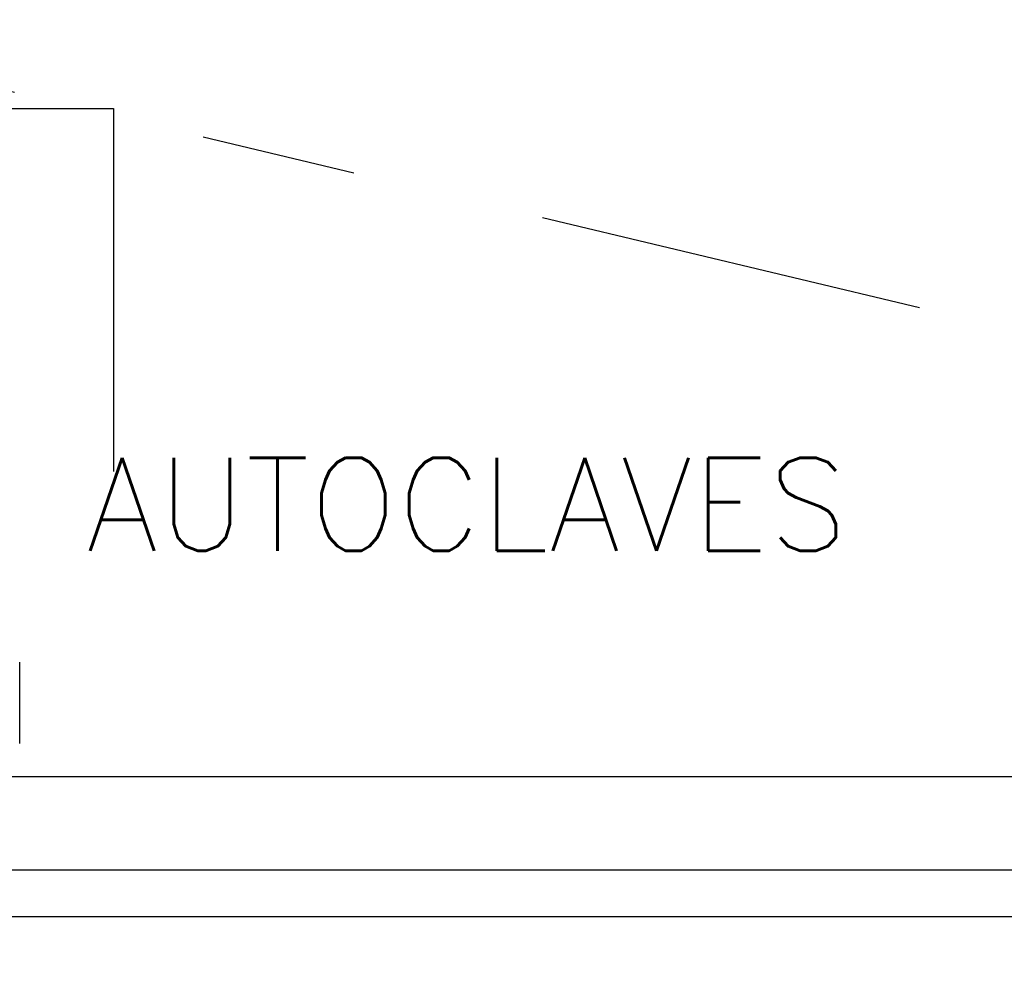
# Model space of a CAD drawing. Extents: x 40.7 to 137.4, y -250.8 to -221.5.
# Tile 169 of 256: x 62.085 to 62.72, y -239.756 to -239.135. Entities that reach past the tile are written whole.
import ezdxf

# ---------------------------------------------------------------- set-up
doc = ezdxf.new("R2010")
doc.units = 0
doc.header["$MEASUREMENT"] = 0
doc.linetypes.add('DASHDOT2', pattern=[0.5, 0.25, -0.125, 0, -0.125])
for name, color, linetype in [('AC-FRIGORÍFICA', 20, 'DASHDOT2'), ('ARC_EQUIP', 6, 'CONTINUOUS'), ('paredes1', 8, 'CONTINUOUS'), ('TEXTO', 4, 'CONTINUOUS')]:
    doc.layers.add(name, color=color, linetype=linetype)
doc.styles.add('ROMANS', font='romans')

msp = doc.modelspace()

# ---------------------------------------------------------------- linework, layer by layer
at = {"layer": 'AC-FRIGORÍFICA'}
msp.add_line((56.58486, -237.87404), (63.97295, -239.63149), dxfattribs=at)
msp.add_arc((67.31113, -252.35698), 13.38763, 71.780716, 112.952017, dxfattribs=at)
at = {"layer": 'ARC_EQUIP'}
msp.add_line((62.08488, -239.60151), (62.08488, -239.54914), dxfattribs=at)
at = {"layer": 'paredes1'}
for p, q in [((61.70968, -239.1922), (62.14544, -239.1922)), ((62.14544, -239.1922), (62.14544, -239.42619)), ((65.41646, -239.62299), (60.03523, -239.62299)), ((60.03523, -239.68299), (65.41646, -239.68299)), ((60.03523, -239.71299), (65.41646, -239.71299))]:
    msp.add_line(p, q, dxfattribs=at)

# ---------------------------------------------------------------- texts
at = {"layer": 'TEXTO', "style": 'ROMANS'}
msp.add_text('AUTOCLAVES', height=0.06, dxfattribs=at).set_placement((62.12778, -239.47729))

doc.saveas('drawing.dxf')
